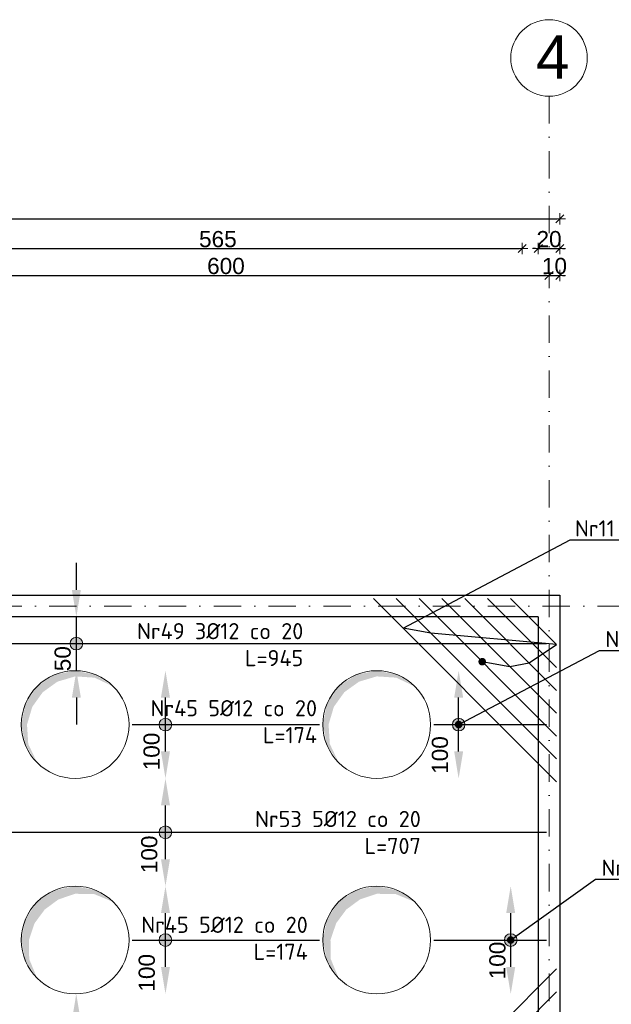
# Model space of a CAD drawing. Header units: millimetres. Extents: x -81893328 to 44149, y -26843406 to 95443303.
# Tile 72 of 100: x 29300 to 29849, y 4466 to 5380. Entities that reach past the tile are written whole.
import ezdxf
from ezdxf import colors
from ezdxf.entities.mleader import LeaderData, LeaderLine
from ezdxf.math import Vec2, Vec3

# ---------------------------------------------------------------- set-up
doc = ezdxf.new("R2010")
doc.units = ezdxf.units.MM
doc.linetypes.add('DASHDOTX2', pattern=[50.8, 25.4, -12.7, 0, -12.7])
for name, color, linetype, lineweight in [('A- osie', 2, 'DASHDOTX2', 5), ('aRMZ - opisy', 7, 'Continuous', 5), ('aRMZ - osie', 2, 'DASHDOTX2', 5), ('aRMZ - wymiarowanie', 4, 'Continuous', 13), ('gruba', 92, 'Continuous', 30), ('kRMZ - otwory', 251, 'Continuous', 5), ('kRMZ - ściany nośne', 5, 'Continuous', 30), ('SolidHatch', 250, 'Continuous', 25)]:
    doc.layers.add(name, color=color, linetype=linetype, lineweight=lineweight)
doc.styles.add('1-100 2', font='arial.ttf', dxfattribs={"height": 15})
doc.styles.add('1-100 RM', font='isocpeur.ttf', dxfattribs={"height": 20})
doc.styles.get("Standard").update_dxf_attribs({"font": 'arial.ttf'})
doc.dimstyles.new('1-100', dxfattribs={"dimtxt": 15, "dimasz": 2.5, "dimexe": 1.25, "dimexo": 0.625, "dimgap": 1, "dimtad": 1, "dimdec": 0, "dimtxsty": '1-100 2', "dimblk": 'ZNACZKI', "dimcen": 2, "dimdle": 5, "dimse1": 1, "dimse2": 1, "dimclrd": 7, "dimclrt": 7, "dimadec": 0, "dimazin": 0, "dimtfac": 1, "dimtdec": 0, "dimtix": 1, "dimtmove": 1, "dimatfit": 3, "dimldrblk": 'ZNACZKI', "dimfxl": 1, "dimarcsym": 0})
doc.dimstyles.new('wymiarowanie prętów 1-100', dxfattribs={"dimtxt": 15, "dimasz": 25, "dimexe": 1.25, "dimexo": 0.625, "dimgap": 1, "dimtad": 1, "dimdec": 0, "dimtxsty": '1-100 2', "dimcen": 2, "dimdle": 5, "dimse1": 1, "dimse2": 1, "dimclrd": 7, "dimclrt": 7, "dimadec": 0, "dimazin": 0, "dimtfac": 1, "dimtdec": 0, "dimtix": 1, "dimtmove": 1, "dimatfit": 3, "dimldrblk": 'ZNACZKI', "dimfxl": 1, "dimarcsym": 0})

# ---------------------------------------------------------------- blocks, each defined once
blk = doc.blocks.new('ZNACZKI')
for p, q in [((0, 2.131), (0, -2.131)), ((1.507, 1.507), (-1.507, -1.507)), ((-2.131, 0), (2.131, 0))]:
    blk.add_line(p, q)
blk = doc.blocks.new('*D174')
at = {"layer": 'aRMZ - wymiarowanie', "color": 7, "lineweight": -2, "ltscale": 2, "transparency": 16777216}
blk.add_line((29193.94, 5142.63), (29788.94, 5142.63), dxfattribs=at)
at = {"layer": 'Defpoints', "color": 0, "ltscale": 2, "transparency": 16777216}
for p in [(29791.44, 5142.63), (29191.44, 4860.76), (29791.44, 4860.76)]:
    blk.add_point(p, dxfattribs=at)
at = {"layer": 'aRMZ - wymiarowanie', "color": 7, "lineweight": -2, "ltscale": 2, "transparency": 16777216, "xscale": 2.5, "yscale": 2.5, "zscale": 2.5, "rotation": 180}
blk.add_blockref('ZNACZKI', (29191.44, 5142.63), dxfattribs=at)
at = {"layer": 'aRMZ - wymiarowanie', "color": 7, "lineweight": -2, "ltscale": 2, "transparency": 16777216, "xscale": 2.5, "yscale": 2.5, "zscale": 2.5}
blk.add_blockref('ZNACZKI', (29791.44, 5142.63), dxfattribs=at)
at = {"layer": 'aRMZ - wymiarowanie', "color": 7, "ltscale": 2, "transparency": 16777216, "insert": (29491.44, 5151.29), "char_height": 15, "attachment_point": 5, "style": '1-100 2'}
blk.add_mtext('600', dxfattribs=at)
blk = doc.blocks.new('*D175')
at = {"layer": 'aRMZ - wymiarowanie', "color": 7, "lineweight": -2, "ltscale": 2, "transparency": 16777216}
for p, q in [((29788.94, 5142.63), (29786.44, 5142.63)), ((29791.44, 5142.63), (29801.44, 5142.63)), ((29803.94, 5142.63), (29806.44, 5142.63))]:
    blk.add_line(p, q, dxfattribs=at)
at = {"layer": 'Defpoints', "color": 0, "ltscale": 2, "transparency": 16777216}
for p in [(29801.44, 5142.63), (29791.44, 4860.76), (29801.44, 4845.76)]:
    blk.add_point(p, dxfattribs=at)
at = {"layer": 'aRMZ - wymiarowanie', "color": 7, "lineweight": -2, "ltscale": 2, "transparency": 16777216, "xscale": 2.5, "yscale": 2.5, "zscale": 2.5}
blk.add_blockref('ZNACZKI', (29791.44, 5142.63), dxfattribs=at)
at = {"layer": 'aRMZ - wymiarowanie', "color": 7, "lineweight": -2, "ltscale": 2, "transparency": 16777216, "xscale": 2.5, "yscale": 2.5, "zscale": 2.5, "rotation": 180}
blk.add_blockref('ZNACZKI', (29801.44, 5142.63), dxfattribs=at)
at = {"layer": 'aRMZ - wymiarowanie', "color": 7, "ltscale": 2, "transparency": 16777216, "insert": (29796.44, 5151.29), "char_height": 15, "attachment_point": 5, "style": '1-100 2'}
blk.add_mtext('10', dxfattribs=at)
blk = doc.blocks.new('*D218')
at = {"layer": 'aRMZ - wymiarowanie', "color": 7, "lineweight": -2, "ltscale": 2, "transparency": 16777216}
blk.add_line((30313.62, 4338.26), (30313.62, 4833.26), dxfattribs=at)
at = {"layer": 'Defpoints', "color": 0, "ltscale": 2, "transparency": 16777216}
for p in [(29816.44, 4835.76), (30313.62, 4835.76), (29816.44, 4335.76)]:
    blk.add_point(p, dxfattribs=at)
at = {"layer": 'aRMZ - wymiarowanie', "color": 7, "lineweight": -2, "ltscale": 2, "transparency": 16777216, "xscale": 2.5, "yscale": 2.5, "zscale": 2.5}
for p, rotation in [((30313.62, 4835.76), 90), ((30313.62, 4335.76), 270)]:
    blk.add_blockref('ZNACZKI', p, dxfattribs=dict(at, rotation=rotation))
at = {"layer": 'aRMZ - wymiarowanie', "color": 7, "ltscale": 2, "transparency": 16777216, "insert": (30304.97, 4585.76), "char_height": 15, "attachment_point": 5, "rotation": 90, "style": '1-100 2'}
blk.add_mtext('500', dxfattribs=at)
blk = doc.blocks.new('*D180')
at = {"layer": 'aRMZ - wymiarowanie', "color": 7, "lineweight": -2, "ltscale": 2, "transparency": 16777216}
for p, q in [((30313.62, 4848.26), (30313.62, 4850.76)), ((30313.62, 4835.76), (30313.62, 4845.76)), ((30313.62, 4833.26), (30313.62, 4830.76))]:
    blk.add_line(p, q, dxfattribs=at)
at = {"layer": 'Defpoints', "color": 0, "ltscale": 2, "transparency": 16777216}
for p in [(29801.44, 4845.76), (30313.62, 4845.76), (29816.44, 4835.76)]:
    blk.add_point(p, dxfattribs=at)
at = {"layer": 'aRMZ - wymiarowanie', "color": 7, "lineweight": -2, "ltscale": 2, "transparency": 16777216, "xscale": 2.5, "yscale": 2.5, "zscale": 2.5}
for p, rotation in [((30313.62, 4845.76), 270), ((30313.62, 4835.76), 90)]:
    blk.add_blockref('ZNACZKI', p, dxfattribs=dict(at, rotation=rotation))
at = {"layer": 'aRMZ - wymiarowanie', "color": 7, "ltscale": 2, "transparency": 16777216, "insert": (30304.97, 4840.76), "char_height": 15, "attachment_point": 5, "rotation": 90, "style": '1-100 2'}
blk.add_mtext('10', dxfattribs=at)
blk = doc.blocks.new('*D182')
at = {"layer": 'aRMZ - wymiarowanie', "color": 7, "lineweight": -2, "ltscale": 2, "transparency": 16777216}
blk.add_line((30341.54, 4348.26), (30341.54, 4823.26), dxfattribs=at)
at = {"layer": 'Defpoints', "color": 0, "ltscale": 2, "transparency": 16777216}
for p in [(29781.44, 4825.76), (30341.54, 4825.76), (29781.44, 4345.76)]:
    blk.add_point(p, dxfattribs=at)
at = {"layer": 'aRMZ - wymiarowanie', "color": 7, "lineweight": -2, "ltscale": 2, "transparency": 16777216, "xscale": 2.5, "yscale": 2.5, "zscale": 2.5}
for p, rotation in [((30341.54, 4825.76), 90), ((30341.54, 4345.76), 270)]:
    blk.add_blockref('ZNACZKI', p, dxfattribs=dict(at, rotation=rotation))
at = {"layer": 'aRMZ - wymiarowanie', "color": 7, "ltscale": 2, "transparency": 16777216, "insert": (30332.88, 4585.76), "char_height": 15, "attachment_point": 5, "rotation": 90, "style": '1-100 2'}
blk.add_mtext('480', dxfattribs=at)
blk = doc.blocks.new('*D183')
at = {"layer": 'aRMZ - wymiarowanie', "color": 7, "lineweight": -2, "ltscale": 2, "transparency": 16777216}
for p, q in [((30341.54, 4848.26), (30341.54, 4850.76)), ((30341.54, 4825.76), (30341.54, 4845.76)), ((30341.54, 4823.26), (30341.54, 4820.76))]:
    blk.add_line(p, q, dxfattribs=at)
at = {"layer": 'Defpoints', "color": 0, "ltscale": 2, "transparency": 16777216}
for p in [(29801.44, 4845.76), (30341.54, 4845.76), (29781.44, 4825.76)]:
    blk.add_point(p, dxfattribs=at)
at = {"layer": 'aRMZ - wymiarowanie', "color": 7, "lineweight": -2, "ltscale": 2, "transparency": 16777216, "xscale": 2.5, "yscale": 2.5, "zscale": 2.5}
for p, rotation in [((30341.54, 4845.76), 270), ((30341.54, 4825.76), 90)]:
    blk.add_blockref('ZNACZKI', p, dxfattribs=dict(at, rotation=rotation))
at = {"layer": 'aRMZ - wymiarowanie', "color": 7, "ltscale": 2, "transparency": 16777216, "insert": (30332.88, 4835.76), "char_height": 15, "attachment_point": 5, "rotation": 90, "style": '1-100 2'}
blk.add_mtext('20', dxfattribs=at)
blk = doc.blocks.new('*D184')
at = {"layer": 'aRMZ - wymiarowanie', "color": 7, "lineweight": -2, "ltscale": 2, "transparency": 16777216}
blk.add_line((30372.23, 4843.26), (30372.23, 4328.26), dxfattribs=at)
at = {"layer": 'Defpoints', "color": 0, "ltscale": 2, "transparency": 16777216}
for p in [(29801.44, 4845.76), (29801.44, 4325.76), (30372.23, 4325.76)]:
    blk.add_point(p, dxfattribs=at)
at = {"layer": 'aRMZ - wymiarowanie', "color": 7, "lineweight": -2, "ltscale": 2, "transparency": 16777216, "xscale": 2.5, "yscale": 2.5, "zscale": 2.5}
for p, rotation in [((30372.23, 4845.76), 90), ((30372.23, 4325.76), 270)]:
    blk.add_blockref('ZNACZKI', p, dxfattribs=dict(at, rotation=rotation))
at = {"layer": 'aRMZ - wymiarowanie', "color": 7, "ltscale": 2, "transparency": 16777216, "insert": (30363.58, 4585.76), "char_height": 15, "attachment_point": 5, "rotation": 90, "style": '1-100 2'}
blk.add_mtext('520', dxfattribs=at)
blk = doc.blocks.new('*D202')
at = {"layer": 'aRMZ - wymiarowanie', "color": 7, "lineweight": -2, "ltscale": 2, "transparency": 16777216}
blk.add_line((29203.94, 5167.58), (29763.94, 5167.58), dxfattribs=at)
at = {"layer": 'Defpoints', "color": 0, "ltscale": 2, "transparency": 16777216}
for p in [(29766.44, 5167.58), (29201.44, 4825.76), (29766.44, 4810.76)]:
    blk.add_point(p, dxfattribs=at)
at = {"layer": 'aRMZ - wymiarowanie', "color": 7, "lineweight": -2, "ltscale": 2, "transparency": 16777216, "xscale": 2.5, "yscale": 2.5, "zscale": 2.5, "rotation": 180}
blk.add_blockref('ZNACZKI', (29201.44, 5167.58), dxfattribs=at)
at = {"layer": 'aRMZ - wymiarowanie', "color": 7, "lineweight": -2, "ltscale": 2, "transparency": 16777216, "xscale": 2.5, "yscale": 2.5, "zscale": 2.5}
blk.add_blockref('ZNACZKI', (29766.44, 5167.58), dxfattribs=at)
at = {"layer": 'aRMZ - wymiarowanie', "color": 7, "ltscale": 2, "transparency": 16777216, "insert": (29483.94, 5176.24), "char_height": 15, "attachment_point": 5, "style": '1-100 2'}
blk.add_mtext('565', dxfattribs=at)
blk = doc.blocks.new('*D203')
at = {"layer": 'aRMZ - wymiarowanie', "color": 7, "lineweight": -2, "ltscale": 2, "transparency": 16777216}
for p, q in [((29778.94, 5167.58), (29776.44, 5167.58)), ((29781.44, 5167.58), (29801.44, 5167.58)), ((29803.94, 5167.58), (29806.44, 5167.58))]:
    blk.add_line(p, q, dxfattribs=at)
at = {"layer": 'Defpoints', "color": 0, "ltscale": 2, "transparency": 16777216}
for p in [(29801.44, 5167.58), (29801.44, 4845.76), (29781.44, 4825.76)]:
    blk.add_point(p, dxfattribs=at)
at = {"layer": 'aRMZ - wymiarowanie', "color": 7, "lineweight": -2, "ltscale": 2, "transparency": 16777216, "xscale": 2.5, "yscale": 2.5, "zscale": 2.5}
blk.add_blockref('ZNACZKI', (29781.44, 5167.58), dxfattribs=at)
at = {"layer": 'aRMZ - wymiarowanie', "color": 7, "lineweight": -2, "ltscale": 2, "transparency": 16777216, "xscale": 2.5, "yscale": 2.5, "zscale": 2.5, "rotation": 180}
blk.add_blockref('ZNACZKI', (29801.44, 5167.58), dxfattribs=at)
at = {"layer": 'aRMZ - wymiarowanie', "color": 7, "ltscale": 2, "transparency": 16777216, "insert": (29791.44, 5176.24), "char_height": 15, "attachment_point": 5, "style": '1-100 2'}
blk.add_mtext('20', dxfattribs=at)
blk = doc.blocks.new('*D204')
at = {"layer": 'aRMZ - wymiarowanie', "color": 7, "lineweight": -2, "ltscale": 2, "transparency": 16777216}
blk.add_line((27683.94, 5195.19), (29798.94, 5195.19), dxfattribs=at)
at = {"layer": 'Defpoints', "color": 0, "ltscale": 2, "transparency": 16777216}
for p in [(29801.44, 5195.19), (27681.44, 4845.76), (29801.44, 4845.76)]:
    blk.add_point(p, dxfattribs=at)
at = {"layer": 'aRMZ - wymiarowanie', "color": 7, "lineweight": -2, "ltscale": 2, "transparency": 16777216, "xscale": 2.5, "yscale": 2.5, "zscale": 2.5, "rotation": 180}
blk.add_blockref('ZNACZKI', (27681.44, 5195.19), dxfattribs=at)
at = {"layer": 'aRMZ - wymiarowanie', "color": 7, "lineweight": -2, "ltscale": 2, "transparency": 16777216, "xscale": 2.5, "yscale": 2.5, "zscale": 2.5}
blk.add_blockref('ZNACZKI', (29801.44, 5195.19), dxfattribs=at)
at = {"layer": 'aRMZ - wymiarowanie', "color": 7, "ltscale": 2, "transparency": 16777216, "insert": (28741.44, 5203.84), "char_height": 15, "attachment_point": 5, "style": '1-100 2'}
blk.add_mtext('2120', dxfattribs=at)
blk = doc.blocks.new('_Dot')
at = {"color": 0, "linetype": 'ByBlock', "lineweight": -2}
blk.add_line((-0.5, 0), (-1, 0), dxfattribs=at)
at = {"color": 0, "linetype": 'ByBlock', "const_width": 0.5}
blk.add_lwpolyline([(-0.25, 0, 1), (0.25, 0, 1)], format="xyb", close=True, dxfattribs=at)
blk = doc.blocks.new('*D775')
at = {"layer": 'aRMZ - wymiarowanie', "color": 7, "lineweight": -2, "transparency": 16777216}
blk.add_line((29352.47, 4450.76), (29352.47, 4370.76), dxfattribs=at)
at = {"layer": 'aRMZ - wymiarowanie', "color": 7, "transparency": 16777216}
for points in [[(29348.31, 4450.76), (29356.64, 4450.76), (29352.47, 4475.76)], [(29348.31, 4370.76), (29356.64, 4370.76), (29352.47, 4345.76)]]:
    blk.add_solid(points, dxfattribs=at)
at = {"layer": 'Defpoints', "color": 0, "transparency": 16777216}
for p in [(29351.44, 4475.76), (29351.44, 4345.76), (29352.47, 4345.76)]:
    blk.add_point(p, dxfattribs=at)
at = {"layer": 'aRMZ - wymiarowanie', "color": 7, "transparency": 16777216, "insert": (29343.81, 4429.68), "char_height": 15, "attachment_point": 5, "rotation": 90, "style": '1-100 2'}
blk.add_mtext('130', dxfattribs=at)
blk = doc.blocks.new('*D777')
at = {"layer": 'aRMZ - wymiarowanie', "color": 7, "lineweight": -2, "transparency": 16777216}
for p, q in [((29352.57, 4850.76), (29352.57, 4875.76)), ((29352.57, 4775.76), (29352.57, 4825.76)), ((29352.57, 4750.76), (29352.57, 4725.76))]:
    blk.add_line(p, q, dxfattribs=at)
at = {"layer": 'aRMZ - wymiarowanie', "color": 7, "transparency": 16777216}
for points in [[(29348.4, 4850.76), (29356.73, 4850.76), (29352.57, 4825.76)], [(29348.4, 4750.76), (29356.73, 4750.76), (29352.57, 4775.76)]]:
    blk.add_solid(points, dxfattribs=at)
at = {"layer": 'Defpoints', "color": 0, "transparency": 16777216}
for p in [(29351.44, 4825.76), (29352.57, 4825.76), (29351.44, 4775.76)]:
    blk.add_point(p, dxfattribs=at)
at = {"layer": 'aRMZ - wymiarowanie', "color": 7, "transparency": 16777216, "insert": (29339.9, 4786.91), "char_height": 15, "attachment_point": 5, "rotation": 90, "style": '1-100 2'}
blk.add_mtext('50', dxfattribs=at)
blk = doc.blocks.new('*D784')
at = {"layer": 'Defpoints', "color": 0, "transparency": 16777216}
for p in [(29350.4, 4575.75), (29435.29, 4575.75), (29352.47, 4475.76)]:
    blk.add_point(p, dxfattribs=at)
at = {"layer": 'kRMZ - otwory', "color": 7, "lineweight": -2, "transparency": 16777216}
blk.add_line((29435.29, 4500.76), (29435.29, 4550.75), dxfattribs=at)
at = {"layer": 'kRMZ - otwory', "color": 7, "transparency": 16777216}
for points in [[(29431.12, 4550.75), (29439.45, 4550.75), (29435.29, 4575.75)], [(29431.12, 4500.76), (29439.45, 4500.76), (29435.29, 4475.76)]]:
    blk.add_solid(points, dxfattribs=at)
at = {"layer": 'kRMZ - otwory', "color": 7, "transparency": 16777216, "insert": (29417.97, 4495.35), "char_height": 15, "attachment_point": 5, "rotation": 90, "style": '1-100 2'}
blk.add_mtext('100', dxfattribs=at)
blk = doc.blocks.new('*D785')
at = {"layer": 'Defpoints', "color": 0, "transparency": 16777216}
for p in [(29351.44, 4675.76), (29435.29, 4675.76), (29351.46, 4575.76)]:
    blk.add_point(p, dxfattribs=at)
at = {"layer": 'kRMZ - otwory', "color": 7, "lineweight": -2, "transparency": 16777216}
blk.add_line((29435.29, 4600.76), (29435.29, 4650.76), dxfattribs=at)
at = {"layer": 'kRMZ - otwory', "color": 7, "transparency": 16777216}
for points in [[(29431.12, 4650.76), (29439.45, 4650.76), (29435.29, 4675.76)], [(29431.12, 4600.76), (29439.45, 4600.76), (29435.29, 4575.76)]]:
    blk.add_solid(points, dxfattribs=at)
at = {"layer": 'kRMZ - otwory', "color": 7, "transparency": 16777216, "insert": (29420.31, 4605.24), "char_height": 15, "attachment_point": 5, "rotation": 90, "style": '1-100 2'}
blk.add_mtext('100', dxfattribs=at)
blk = doc.blocks.new('*D786')
at = {"layer": 'Defpoints', "color": 0, "transparency": 16777216}
for p in [(29376.85, 4775.76), (29435.29, 4775.76), (29376.85, 4675.76)]:
    blk.add_point(p, dxfattribs=at)
at = {"layer": 'kRMZ - otwory', "color": 7, "lineweight": -2, "transparency": 16777216}
blk.add_line((29435.29, 4700.76), (29435.29, 4750.76), dxfattribs=at)
at = {"layer": 'kRMZ - otwory', "color": 7, "transparency": 16777216}
for points in [[(29431.12, 4750.76), (29439.45, 4750.76), (29435.29, 4775.76)], [(29431.12, 4700.76), (29439.45, 4700.76), (29435.29, 4675.76)]]:
    blk.add_solid(points, dxfattribs=at)
at = {"layer": 'kRMZ - otwory', "color": 7, "transparency": 16777216, "insert": (29422.46, 4700.76), "char_height": 15, "attachment_point": 5, "rotation": 90, "style": '1-100 2'}
blk.add_mtext('100', dxfattribs=at)
blk = doc.blocks.new('*D788')
at = {"layer": 'aRMZ - wymiarowanie', "color": 7, "lineweight": -2, "ltscale": 2, "transparency": 16777216}
blk.add_line((29755.84, 4500.76), (29755.84, 4550.76), dxfattribs=at)
at = {"layer": 'aRMZ - wymiarowanie', "color": 7, "ltscale": 2, "transparency": 16777216}
for points in [[(29751.67, 4550.76), (29760.01, 4550.76), (29755.84, 4575.76)], [(29751.67, 4500.76), (29760.01, 4500.76), (29755.84, 4475.76)]]:
    blk.add_solid(points, dxfattribs=at)
at = {"layer": 'Defpoints', "color": 0, "ltscale": 2, "transparency": 16777216}
for p in [(29631.44, 4575.76), (29755.84, 4575.76), (29631.44, 4475.76)]:
    blk.add_point(p, dxfattribs=at)
at = {"layer": 'aRMZ - wymiarowanie', "color": 7, "ltscale": 2, "transparency": 16777216, "insert": (29743.56, 4506.76), "char_height": 15, "attachment_point": 5, "rotation": 90, "style": '1-100 2'}
blk.add_mtext('100', dxfattribs=at)
blk = doc.blocks.new('*D789')
at = {"layer": 'aRMZ - wymiarowanie', "color": 7, "lineweight": -2, "ltscale": 2, "transparency": 16777216}
blk.add_line((29707.5, 4700.76), (29707.5, 4750.76), dxfattribs=at)
at = {"layer": 'aRMZ - wymiarowanie', "color": 7, "ltscale": 2, "transparency": 16777216}
for points in [[(29703.34, 4750.76), (29711.67, 4750.76), (29707.5, 4775.76)], [(29703.34, 4700.76), (29711.67, 4700.76), (29707.5, 4675.76)]]:
    blk.add_solid(points, dxfattribs=at)
at = {"layer": 'Defpoints', "color": 0, "ltscale": 2, "transparency": 16777216}
for p in [(29613.9, 4775.76), (29707.5, 4775.76), (29613.9, 4675.76)]:
    blk.add_point(p, dxfattribs=at)
at = {"layer": 'aRMZ - wymiarowanie', "color": 7, "ltscale": 2, "transparency": 16777216, "insert": (29690.18, 4697.47), "char_height": 15, "attachment_point": 5, "rotation": 90, "style": '1-100 2'}
blk.add_mtext('100', dxfattribs=at)
blk = doc.blocks.new('*D791')
at = {"layer": 'aRMZ - wymiarowanie', "color": 7, "lineweight": -2, "ltscale": 2, "transparency": 16777216}
blk.add_line((29032.03, 4700.76), (29032.03, 4750.76), dxfattribs=at)
at = {"layer": 'aRMZ - wymiarowanie', "color": 7, "ltscale": 2, "transparency": 16777216}
for points in [[(29027.87, 4750.76), (29036.2, 4750.76), (29032.03, 4775.76)], [(29027.87, 4700.76), (29036.2, 4700.76), (29032.03, 4675.76)]]:
    blk.add_solid(points, dxfattribs=at)
at = {"layer": 'Defpoints', "color": 0, "ltscale": 2, "transparency": 16777216}
for p in [(29032.03, 4775.76), (29351.44, 4775.76), (29031.44, 4675.76)]:
    blk.add_point(p, dxfattribs=at)
at = {"layer": 'aRMZ - wymiarowanie', "color": 7, "ltscale": 2, "transparency": 16777216, "insert": (29019.49, 4706.27), "char_height": 15, "attachment_point": 5, "rotation": 90, "style": '1-100 2'}
blk.add_mtext('100', dxfattribs=at)

msp = doc.modelspace()

# ---------------------------------------------------------------- hatches: boundary and pattern name
at = {"layer": 'aRMZ - opisy'}
h = msp.add_hatch(color=256, dxfattribs=at)
h.dxf.hatch_style = 1
edge = h.paths.add_edge_path()
edge.add_arc((29352.5662, 4800.9156), 5.8621, 0, 360)
h = msp.add_hatch(color=256, dxfattribs=at)
h.dxf.hatch_style = 1
edge = h.paths.add_edge_path()
edge.add_arc((29435.2876, 4725.7521), 5.8621, 0, 360)
h = msp.add_hatch(color=256, dxfattribs=at)
h.dxf.hatch_style = 1
edge = h.paths.add_edge_path()
edge.add_arc((29707.502, 4725.7575), 5.8621, 0, 360)
h = msp.add_hatch(color=256, dxfattribs=at)
h.dxf.hatch_style = 1
edge = h.paths.add_edge_path()
edge.add_arc((29435.2876, 4625.7521), 5.8621, 0, 360)
h = msp.add_hatch(color=256, dxfattribs=at)
h.dxf.hatch_style = 1
edge = h.paths.add_edge_path()
edge.add_arc((29435.2876, 4525.7521), 5.8621, 0, 360)
h = msp.add_hatch(color=256, dxfattribs=at)
h.dxf.hatch_style = 1
edge = h.paths.add_edge_path()
edge.add_arc((29755.8389, 4525.7575), 5.8621, 0, 360)
at = {"layer": 'kRMZ - otwory'}
for points in [[(29386.7943, 4561.1128), (29370.5731, 4571.9514), (29351.439, 4575.7575), (29332.3048, 4571.9514), (29316.0836, 4561.1128), (29305.245, 4544.8916), (29301.439, 4525.7575), (29305.245, 4506.6233), (29316.0836, 4490.4021), (29308.7805, 4508.0878), (29308.51, 4525.7575), (29313.7805, 4541.3561), (29323.1547, 4554.0417), (29335.8403, 4563.4159), (29351.439, 4568.6864), (29369.1087, 4568.4159)], [(29666.7943, 4561.1128), (29650.5731, 4571.9514), (29631.439, 4575.7575), (29612.3048, 4571.9514), (29596.0836, 4561.1128), (29585.245, 4544.8916), (29581.439, 4525.7575), (29585.245, 4506.6233), (29596.0836, 4490.4021), (29588.7805, 4508.0878), (29588.51, 4525.7575), (29593.7805, 4541.3561), (29603.1547, 4554.0417), (29615.8403, 4563.4159), (29631.439, 4568.6864), (29649.1087, 4568.4159)]]:
    msp.add_hatch(color=256, dxfattribs=at).paths.add_polyline_path(points)
at = {"layer": 'SolidHatch'}
for points in [[(29386.7943, 4761.1128), (29370.5731, 4771.9514), (29351.439, 4775.7575), (29332.3048, 4771.9514), (29316.0836, 4761.1128), (29305.245, 4744.8916), (29301.439, 4725.7575), (29305.245, 4706.6233), (29316.0836, 4690.4021), (29307.8966, 4707.7216), (29306.7423, 4725.7575), (29311.6466, 4742.24), (29321.3869, 4755.8095), (29334.9564, 4765.5498), (29351.439, 4770.4542), (29369.4748, 4769.2998)], [(29666.7943, 4761.1128), (29650.5731, 4771.9514), (29631.439, 4775.7575), (29612.3048, 4771.9514), (29596.0836, 4761.1128), (29585.245, 4744.8916), (29581.439, 4725.7575), (29585.245, 4706.6233), (29596.0836, 4690.4021), (29587.8966, 4707.7216), (29586.7423, 4725.7575), (29591.6466, 4742.24), (29601.3869, 4755.8095), (29614.9564, 4765.5498), (29631.439, 4770.4542), (29649.4748, 4769.2998)]]:
    msp.add_hatch(color=256, dxfattribs=at).paths.add_polyline_path(points)

# ---------------------------------------------------------------- linework, layer by layer
at = {"layer": 'A- osie', "linetype": 'Continuous'}
msp.add_circle((29791.439, 5344.4646), 35.5167, dxfattribs=at)
at = {"layer": 'aRMZ - opisy'}
for centre in [(29352.5662, 4800.9156), (29435.2876, 4725.7521), (29707.502, 4725.7575), (29435.2876, 4625.7521), (29435.2876, 4525.7521), (29755.8389, 4525.7575)]:
    msp.add_circle(centre, 5.8621, dxfattribs=at)
at = {"layer": 'aRMZ - osie'}
for p, q in [((29791.439, 5308.9479), (29791.439, 3766.0428)), ((27138.6771, 4835.7575), (30536.7437, 4835.7575))]:
    msp.add_line(p, q, dxfattribs=at)
at = {"layer": 'gruba', "color": 4}
for p, q in [((29798.439, 4672.6376), (29628.3191, 4842.7575)), ((29798.439, 4693.8508), (29649.5323, 4842.7575)), ((29798.439, 4715.064), (29670.7455, 4842.7575)), ((29798.439, 4736.2772), (29691.9587, 4842.7575)), ((29798.439, 4757.4904), (29713.1719, 4842.7575)), ((29798.439, 4778.7036), (29734.3851, 4842.7575)), ((29798.439, 4799.9169), (29755.5983, 4842.7575)), ((29798.439, 4498.8773), (29628.3191, 4328.7575)), ((29798.439, 4477.6641), (29649.5323, 4328.7575))]:
    msp.add_line(p, q, dxfattribs=at)
at = {"layer": 'gruba', "color": 2}
msp.add_line((28843.6528, 4800.9156), (29788.939, 4800.9156), dxfattribs=at)
for points in [[(29404.439, 4725.7575), (29578.439, 4725.7575)], [(29684.439, 4725.7575), (29788.939, 4725.7575)], [(29081.439, 4625.7575), (29788.939, 4625.7575)], [(29404.439, 4525.7575), (29578.439, 4525.7575)], [(29684.439, 4525.7575), (29788.939, 4525.7575)]]:
    msp.add_lwpolyline(points, dxfattribs=at)
at = {"layer": 'kRMZ - otwory'}
for centre in [(29351.439, 4725.7575), (29631.439, 4725.7575), (29351.439, 4525.7575), (29631.439, 4525.7575)]:
    msp.add_circle(centre, 50, dxfattribs=at)
at = {"layer": 'kRMZ - ściany nośne'}
for p, q in [((27681.439, 4845.7575), (29801.439, 4845.7575)), ((29801.439, 4845.7575), (29801.439, 4325.7575)), ((29781.439, 4825.7575), (29201.439, 4825.7575)), ((29781.439, 4825.7575), (29781.439, 4325.7575)), ((29801.439, 4825.7575), (29801.439, 4325.7575))]:
    msp.add_line(p, q, dxfattribs=at)

# ---------------------------------------------------------------- texts
at = {"layer": 'A- osie', "linetype": 'Continuous', "insert": (29779.3336, 5365.3797), "char_height": 40, "width": 38.590363, "attachment_point": 1}
msp.add_mtext('4', dxfattribs=at)
at = {"layer": 'aRMZ - opisy', "char_height": 15, "attachment_point": 3, "style": '1-100 RM'}
for s, insert in [('\\pxqr;Nr49 3%%C12 co 20\\PL=945', (29563.2835, 4819.9476)), ('\\pxqr;Nr45 5%%C12 co 20\\PL=174', (29576.0328, 4748.4153)), ('\\pxqr;Nr53 5%%C12 co 20\\PL=707', (29672.3902, 4645.6089)), ('\\pxqr;Nr45 5%%C12 co 20\\PL=174', (29567.439, 4547.3793))]:
    msp.add_mtext(s, dxfattribs=dict(at, insert=insert))

# ---------------------------------------------------------------- dimensions: what is measured, and where the dimension line sits
at = {"layer": 'aRMZ - wymiarowanie', "color": 1, "ltscale": 2}
for base, p1, p2, picture, middle in [((29801.439, 5195.1861), (27681.439, 4845.7575), (29801.439, 4845.7575), '*D204', (28741.439, 5203.8447)), ((29766.439, 5167.5785), (29201.439, 4825.7575), (29766.439, 4810.7575), '*D202', (29483.939, 5176.2371)), ((29801.439, 5167.5785), (29781.439, 4825.7575), (29801.439, 4845.7575), '*D203', (29791.439, 5176.2371)), ((29791.439, 5142.6305), (29191.439, 4860.7575), (29791.439, 4860.7575), '*D174', (29491.439, 5151.2891)), ((29801.439, 5142.6305), (29791.439, 4860.7575), (29801.439, 4845.7575), '*D175', (29796.439, 5151.2891))]:
    dim = msp.add_linear_dim(base=base, p1=p1, p2=p2, dimstyle='1-100', dxfattribs=at)
    dim.commit()
    dim.dimension.update_dxf_attribs({"geometry": picture, "text_midpoint": middle})
at = {"layer": 'aRMZ - wymiarowanie'}
for base, p1, p2, picture, middle in [((29352.5662, 4825.7575), (29351.439, 4775.7575), (29351.439, 4825.7575), '*D777', (29348.5608, 4786.9126)), ((29352.4734, 4345.7575), (29351.439, 4475.7575), (29351.439, 4345.7575), '*D775', (29352.4734, 4429.6825))]:
    dim = msp.add_linear_dim(base=base, p1=p1, p2=p2, angle=90, dimstyle='wymiarowanie prętów 1-100', dxfattribs=at)
    dim.commit()
    dim.dimension.update_dxf_attribs({"geometry": picture, "text_midpoint": middle, "dimtype": 160})
at = {"layer": 'aRMZ - wymiarowanie', "color": 1, "ltscale": 2}
for base, p1, p2, picture, middle in [((30341.5385, 4845.7575), (29781.439, 4825.7575), (29801.439, 4845.7575), '*D183', (30332.8799, 4835.7575)), ((30313.6236, 4845.7575), (29816.439, 4835.7575), (29801.439, 4845.7575), '*D180', (30304.965, 4840.7575)), ((30372.2345, 4325.7575), (29801.439, 4845.7575), (29801.439, 4325.7575), '*D184', (30363.5759, 4585.7575)), ((30313.6236, 4835.7575), (29816.439, 4335.7575), (29816.439, 4835.7575), '*D218', (30304.965, 4585.7575)), ((30341.5385, 4825.7575), (29781.439, 4345.7575), (29781.439, 4825.7575), '*D182', (30332.8799, 4585.7575))]:
    dim = msp.add_linear_dim(base=base, p1=p1, p2=p2, angle=90, dimstyle='1-100', dxfattribs=at)
    dim.commit()
    dim.dimension.update_dxf_attribs({"geometry": picture, "text_midpoint": middle})
for base, p1, p2, picture, middle in [((29032.0335, 4775.7575), (29031.439, 4675.7575), (29351.439, 4775.7575), '*D791', (29028.1464, 4706.2717)), ((29707.502, 4775.7575), (29613.9009, 4675.7575), (29613.9009, 4775.7575), '*D789', (29698.8434, 4697.4716)), ((29755.8389, 4575.7575), (29631.439, 4475.7575), (29631.439, 4575.7575), '*D788', (29752.2156, 4506.7639))]:
    dim = msp.add_linear_dim(base=base, p1=p1, p2=p2, angle=90, dimstyle='wymiarowanie prętów 1-100', dxfattribs=at)
    dim.commit()
    dim.dimension.update_dxf_attribs({"geometry": picture, "text_midpoint": middle, "dimtype": 160})
at = {"layer": 'kRMZ - otwory'}
for base, p1, p2, picture, middle in [((29435.2876, 4775.7575), (29376.8471, 4675.7575), (29376.8471, 4775.7575), '*D786', (29431.1209, 4700.7575)), ((29435.2876, 4675.7575), (29351.4609, 4575.7575), (29351.439, 4675.7575), '*D785', (29428.9648, 4605.2378)), ((29435.2876, 4575.7468), (29352.4734, 4475.7575), (29350.4047, 4575.7468), '*D784', (29426.629, 4495.3455))]:
    dim = msp.add_linear_dim(base=base, p1=p1, p2=p2, angle=90, dimstyle='wymiarowanie prętów 1-100', dxfattribs=at)
    dim.commit()
    dim.dimension.update_dxf_attribs({"geometry": picture, "text_midpoint": middle, "dimtype": 160})

# ---------------------------------------------------------------- leaders
at = {"layer": 'aRMZ - opisy'}
ml = msp.add_multileader_mtext('Standard', dxfattribs=at)
ml.set_content('Nr11 7%%C12 co 15\\PL=60-240', color=256, style='1-100 RM')
ml.set_leader_properties()
ml.set_arrow_properties(name='DOT')
ml.build(insert=Vec2(0, 0))
ml.multileader.update_dxf_attribs({"text_left_attachment_type": 6, "text_right_attachment_type": 6, "arrow_head_size": 7})
ctx = ml.context
ctx.base_point, ctx.char_height, ctx.arrow_head_size, ctx.plane_origin = Vec3(29818.9114, 4897.2914), 15, 7, Vec3(29943.3832, 4857.6115)
ctx.left_attachment, ctx.right_attachment, ctx.text_align_type = 6, 6, 2
notes = []
notes.append((ctx, [(1, (1, 1, 0), (29810.9114, 4897.2914), (1, 0), 8, [(1, [(29729.3912, 4784.1118), (29754.923, 4779.7932), (29772.9819, 4782.9475), (29798.439, 4799.9169), (29681.7314, 4810.5584), (29655.9746, 4815.1019)], 0, [])])]))
ctx.mtext.insert, ctx.mtext.alignment, ctx.mtext.flow_direction = Vec3(29960.4114, 4915.2914), 3, 5
ml = msp.add_multileader_mtext('Standard', dxfattribs=at)
ml.set_content('Nr46 5%%C12 co 20\\PL=105', color=256, style='1-100 RM')
ml.set_leader_properties()
ml.set_arrow_properties(name='DOT')
ml.build(insert=Vec2(0, 0))
ml.multileader.update_dxf_attribs({"text_left_attachment_type": 6, "text_right_attachment_type": 6, "arrow_head_size": 7})
ctx = ml.context
ctx.base_point, ctx.char_height, ctx.arrow_head_size, ctx.plane_origin = Vec3(29846.2529, 4794.5782), 15, 7, Vec3(30128.7643, 5277.3606)
ctx.left_attachment, ctx.right_attachment, ctx.text_align_type = 6, 6, 2
notes.append((ctx, [(0, (1, 1, 0), (29838.2529, 4794.5782), (1, 0), 8, [(0, [(29707.502, 4725.7575)], 0, [])])]))
ctx.mtext.insert, ctx.mtext.alignment, ctx.mtext.flow_direction = Vec3(29998.2529, 4812.5782), 3, 5
ml = msp.add_multileader_mtext('Standard', dxfattribs=at)
ml.set_content('Nr46 5%%C12 co 20\\PL=105', color=256, style='1-100 RM')
ml.set_leader_properties()
ml.set_arrow_properties(name='DOT')
ml.build(insert=Vec2(0, 0))
ml.multileader.update_dxf_attribs({"text_left_attachment_type": 6, "text_right_attachment_type": 6, "arrow_head_size": 7})
ctx = ml.context
ctx.base_point, ctx.char_height, ctx.arrow_head_size, ctx.plane_origin = Vec3(29842.6287, 4582.2993), 15, 7, Vec3(30128.7643, 5077.3606)
ctx.left_attachment, ctx.right_attachment, ctx.text_align_type = 6, 6, 2
notes.append((ctx, [(0, (1, 1, 0), (29834.6287, 4582.2993), (1, 0), 8, [(0, [(29755.8389, 4525.7575)], 0, [])])]))
ctx.mtext.insert, ctx.mtext.alignment, ctx.mtext.flow_direction = Vec3(29994.6287, 4600.2993), 3, 5
for ctx, leaders in notes:
    for number, flags, end, landing, length, lines in leaders:
        leader = LeaderData()
        leader.index, (leader.has_last_leader_line, leader.has_dogleg_vector, leader.attachment_direction) = number, flags
        leader.last_leader_point, leader.dogleg_vector, leader.dogleg_length = Vec3(end), Vec3(landing), length
        for number, points, colour, breaks in lines:
            line = LeaderLine()
            line.index, line.vertices, line.color, line.breaks = number, Vec3.list(points), colors.encode_raw_color(colour), breaks
            leader.lines.append(line)
        ctx.leaders.append(leader)

doc.saveas('drawing.dxf')
